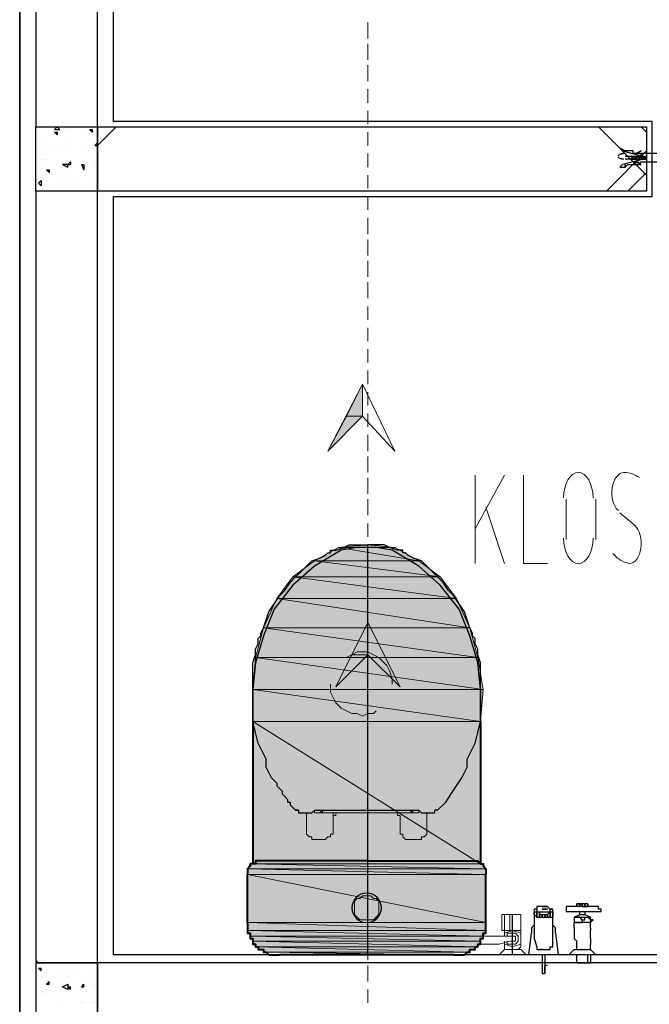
# Model space of a CAD drawing. Header units: millimetres. Extents: x 0 to 420, y 0 to 297.
# Tile 43 of 73: x 236 to 246, y 174 to 189. Entities that reach past the tile are written whole.
import ezdxf

# ---------------------------------------------------------------- set-up
doc = ezdxf.new("R2010")
doc.units = ezdxf.units.MM
doc.layers.add('FILL_000000', color=7, linetype='Continuous')
doc.layers.add('LINE_000000', color=7, linetype='Continuous')
doc.layers.add('FILL_FFFFFF', color=7, linetype='Continuous', true_color=0xffffff)
doc.layers.add('LINE_FFFFFF', color=7, linetype='Continuous', true_color=0xffffff)

msp = doc.modelspace()

# ---------------------------------------------------------------- hatches: boundary and pattern name
at = {"layer": 'FILL_000000'}
h = msp.add_hatch(color=7, dxfattribs=at)
h.dxf.hatch_style = 1
h.paths.add_polyline_path([(241.131, 183.515), (241.131, 183.007), (240.877, 183.007), (241.131, 183.515)])
h = msp.add_hatch(color=7, dxfattribs=at)
h.dxf.hatch_style = 1
h.paths.add_polyline_path([(241.131, 183.007), (240.877, 183.007), (240.58, 182.457), (241.131, 183.007)])
h = msp.add_hatch(color=7, dxfattribs=at)
h.dxf.hatch_style = 1
h.paths.add_polyline_path([(241.215, 179.747), (241.215, 179.239), (240.961, 179.239), (241.215, 179.747)])
h = msp.add_hatch(color=7, dxfattribs=at)
h.dxf.hatch_style = 1
h.paths.add_polyline_path([(241.215, 179.239), (240.961, 179.239), (240.707, 178.731), (241.215, 179.239)])
at = {"layer": 'FILL_FFFFFF'}
h = msp.add_hatch(color=7, dxfattribs=at)
h.dxf.hatch_style = 1
h.paths.add_polyline_path([(241.215, 180.975), (241.639, 180.933), (240.75, 180.933), (241.215, 180.975)])
h = msp.add_hatch(color=7, dxfattribs=at)
h.dxf.hatch_style = 1
h.paths.add_polyline_path([(240.75, 180.933), (242.02, 180.721), (240.369, 180.721), (240.75, 180.933)])
h = msp.add_hatch(color=7, dxfattribs=at)
h.dxf.hatch_style = 1
h.paths.add_polyline_path([(241.639, 180.933), (240.75, 180.933), (242.02, 180.721), (241.639, 180.933)])
h = msp.add_hatch(color=7, dxfattribs=at)
h.dxf.hatch_style = 1
h.paths.add_polyline_path([(240.369, 180.721), (242.358, 180.467), (240.03, 180.467), (240.369, 180.721)])
h = msp.add_hatch(color=7, dxfattribs=at)
h.dxf.hatch_style = 1
h.paths.add_polyline_path([(242.02, 180.721), (240.369, 180.721), (242.358, 180.467), (242.02, 180.721)])
h = msp.add_hatch(color=7, dxfattribs=at)
h.dxf.hatch_style = 1
h.paths.add_polyline_path([(240.03, 180.467), (242.612, 180.128), (239.776, 180.128), (240.03, 180.467)])
h = msp.add_hatch(color=7, dxfattribs=at)
h.dxf.hatch_style = 1
h.paths.add_polyline_path([(242.358, 180.467), (240.03, 180.467), (242.612, 180.128), (242.358, 180.467)])
h = msp.add_hatch(color=7, dxfattribs=at)
h.dxf.hatch_style = 1
h.paths.add_polyline_path([(239.776, 180.128), (242.824, 179.663), (239.564, 179.663), (239.776, 180.128)])
h = msp.add_hatch(color=7, dxfattribs=at)
h.dxf.hatch_style = 1
h.paths.add_polyline_path([(242.612, 180.128), (239.776, 180.128), (242.824, 179.663), (242.612, 180.128)])
h = msp.add_hatch(color=7, dxfattribs=at)
h.dxf.hatch_style = 1
h.paths.add_polyline_path([(239.564, 179.663), (242.951, 179.197), (239.437, 179.197), (239.564, 179.663)])
h = msp.add_hatch(color=7, dxfattribs=at)
h.dxf.hatch_style = 1
h.paths.add_polyline_path([(242.824, 179.663), (239.564, 179.663), (242.951, 179.197), (242.824, 179.663)])
h = msp.add_hatch(color=7, dxfattribs=at)
h.dxf.hatch_style = 1
h.paths.add_polyline_path([(239.437, 179.197), (243.036, 178.689), (239.395, 178.689), (239.437, 179.197)])
h = msp.add_hatch(color=7, dxfattribs=at)
h.dxf.hatch_style = 1
h.paths.add_polyline_path([(242.951, 179.197), (239.437, 179.197), (243.036, 178.689), (242.951, 179.197)])
h = msp.add_hatch(color=7, dxfattribs=at)
h.dxf.hatch_style = 1
h.paths.add_polyline_path([(243.036, 178.689), (239.395, 178.689), (242.993, 178.181), (243.036, 178.689)])
h = msp.add_hatch(color=7, dxfattribs=at)
h.dxf.hatch_style = 1
h.paths.add_polyline_path([(239.395, 178.689), (242.993, 178.181), (239.395, 178.181), (239.395, 178.689)])
h = msp.add_hatch(color=7, dxfattribs=at)
h.dxf.hatch_style = 1
h.paths.add_polyline_path([(242.993, 178.181), (239.395, 178.181), (242.993, 175.937), (242.993, 178.181)])
h = msp.add_hatch(color=7, dxfattribs=at)
h.dxf.hatch_style = 1
h.paths.add_polyline_path([(239.395, 178.181), (242.993, 175.937), (239.395, 175.937), (239.395, 178.181)])
h = msp.add_hatch(color=7, dxfattribs=at)
h.dxf.hatch_style = 1
h.paths.add_polyline_path([(239.31, 175.853), (243.078, 175.853), (239.353, 175.937), (239.31, 175.853)])
h = msp.add_hatch(color=7, dxfattribs=at)
h.dxf.hatch_style = 1
h.paths.add_polyline_path([(239.31, 175.768), (243.078, 175.768), (239.31, 175.853), (239.31, 175.768)])
h = msp.add_hatch(color=7, dxfattribs=at)
h.dxf.hatch_style = 1
h.paths.add_polyline_path([(243.078, 175.768), (239.31, 175.853), (243.078, 175.853), (243.078, 175.768)])
h = msp.add_hatch(color=7, dxfattribs=at)
h.dxf.hatch_style = 1
h.paths.add_polyline_path([(243.078, 175.853), (239.353, 175.937), (243.036, 175.937), (243.078, 175.853)])
h = msp.add_hatch(color=7, dxfattribs=at)
h.dxf.hatch_style = 1
h.paths.add_polyline_path([(239.31, 175.006), (243.078, 175.006), (239.31, 175.768), (239.31, 175.006)])
h = msp.add_hatch(color=7, dxfattribs=at)
h.dxf.hatch_style = 1
h.paths.add_polyline_path([(243.078, 175.006), (239.31, 175.768), (243.078, 175.768), (243.078, 175.006)])
h = msp.add_hatch(color=7, dxfattribs=at)
h.dxf.hatch_style = 1
h.paths.add_polyline_path([(239.31, 174.879), (243.078, 174.879), (239.31, 175.006), (239.31, 174.879)])
h = msp.add_hatch(color=7, dxfattribs=at)
h.dxf.hatch_style = 1
h.paths.add_polyline_path([(243.078, 174.879), (239.31, 175.006), (243.078, 175.006), (243.078, 174.879)])
h = msp.add_hatch(color=7, dxfattribs=at)
h.dxf.hatch_style = 1
h.paths.add_polyline_path([(239.353, 174.794), (243.036, 174.794), (239.31, 174.879), (239.353, 174.794)])
h = msp.add_hatch(color=7, dxfattribs=at)
h.dxf.hatch_style = 1
h.paths.add_polyline_path([(243.036, 174.794), (239.31, 174.879), (243.078, 174.879), (243.036, 174.794)])
h = msp.add_hatch(color=7, dxfattribs=at)
h.dxf.hatch_style = 1
h.paths.add_polyline_path([(239.395, 174.71), (242.993, 174.71), (239.353, 174.794), (239.395, 174.71)])
h = msp.add_hatch(color=7, dxfattribs=at)
h.dxf.hatch_style = 1
h.paths.add_polyline_path([(242.993, 174.71), (239.353, 174.794), (243.036, 174.794), (242.993, 174.71)])
h = msp.add_hatch(color=7, dxfattribs=at)
h.dxf.hatch_style = 1
h.paths.add_polyline_path([(239.437, 174.625), (242.951, 174.625), (239.395, 174.71), (239.437, 174.625)])
h = msp.add_hatch(color=7, dxfattribs=at)
h.dxf.hatch_style = 1
h.paths.add_polyline_path([(242.951, 174.625), (239.395, 174.71), (242.993, 174.71), (242.951, 174.625)])
h = msp.add_hatch(color=7, dxfattribs=at)
h.dxf.hatch_style = 1
h.paths.add_polyline_path([(239.607, 174.54), (242.782, 174.54), (239.437, 174.625), (239.607, 174.54)])
h = msp.add_hatch(color=7, dxfattribs=at)
h.dxf.hatch_style = 1
h.paths.add_polyline_path([(242.782, 174.54), (239.437, 174.625), (242.951, 174.625), (242.782, 174.54)])

# ---------------------------------------------------------------- linework, layer by layer
at = {"layer": 'LINE_000000', "lineweight": 25}
for p, q in [((235.712, 255.651), (235.712, 64.304)), ((235.712, 103.886), (235.712, 209.889)), ((236.262, 187.537), (236.305, 187.579)), ((236.262, 187.537), (236.347, 187.537)), ((236.262, 187.494), (236.305, 187.452)), ((236.262, 187.494), (236.305, 187.494)), ((236.305, 187.579), (236.347, 187.537)), ((236.305, 187.494), (236.305, 187.452)), ((236.432, 187.537), (236.432, 187.537)), ((236.516, 187.537), (236.516, 187.537)), ((236.686, 187.494), (236.686, 187.494)), ((236.813, 187.537), (236.855, 187.494)), ((236.813, 187.537), (236.855, 187.537)), ((236.855, 187.537), (236.855, 187.494)), ((236.855, 187.494), (236.855, 187.494)), ((236.94, 187.283), (237.236, 187.579)), ((236.94, 187.579), (236.94, 187.579)), ((245.618, 186.817), (244.856, 187.579)), ((245.618, 187.494), (245.533, 187.579)), ((235.966, 187.41), (235.966, 187.41)), ((236.093, 187.325), (236.093, 187.325)), ((236.432, 187.325), (236.432, 187.325)), ((236.897, 187.283), (236.94, 187.325)), ((236.897, 187.325), (236.897, 187.325)), ((236.093, 187.283), (236.093, 187.283)), ((236.22, 187.283), (236.22, 187.283)), ((236.305, 187.198), (236.305, 187.198)), ((236.474, 187.283), (236.474, 187.283)), ((236.474, 187.283), (236.474, 187.283)), ((236.686, 187.24), (236.686, 187.24)), ((236.728, 187.198), (236.728, 187.198)), ((236.855, 187.24), (236.855, 187.24)), ((236.855, 187.24), (236.855, 187.24)), ((236.897, 187.283), (236.94, 187.283)), ((236.897, 187.198), (236.897, 187.198)), ((244.983, 186.563), (245.618, 187.198)), ((236.093, 187.071), (236.093, 187.071)), ((236.135, 187.071), (236.135, 187.071)), ((236.135, 187.029), (236.135, 187.029)), ((236.474, 186.986), (236.516, 187.029)), ((236.474, 187.029), (236.474, 187.029)), ((236.516, 187.029), (236.516, 186.986)), ((245.406, 187.113), (245.279, 187.113)), ((245.364, 187.071), (245.279, 187.071)), ((245.364, 187.071), (245.364, 187.071)), ((245.364, 187.071), (245.406, 187.071)), ((245.406, 187.071), (245.406, 187.113)), ((245.406, 187.113), (245.406, 187.113)), ((245.406, 187.113), (245.406, 187.113)), ((245.406, 187.071), (245.449, 187.113)), ((245.406, 187.113), (245.406, 187.113)), ((245.449, 187.113), (245.406, 187.113)), ((245.406, 187.071), (245.406, 187.071)), ((245.406, 187.071), (245.406, 187.071)), ((245.406, 187.071), (245.406, 187.071)), ((245.406, 187.071), (245.449, 187.071)), ((245.449, 187.113), (245.449, 187.113)), ((245.491, 187.113), (245.449, 187.113)), ((245.449, 187.071), (245.449, 187.071)), ((245.449, 187.071), (245.449, 187.071)), ((245.449, 187.071), (245.491, 187.071)), ((245.491, 187.071), (245.533, 187.113)), ((245.491, 187.113), (245.491, 187.113)), ((245.533, 187.113), (245.491, 187.113)), ((245.491, 187.113), (245.491, 187.113)), ((245.491, 187.113), (245.491, 187.113)), ((245.491, 187.071), (245.491, 187.071)), ((245.491, 187.071), (245.533, 187.071)), ((245.491, 187.071), (245.491, 187.071)), ((245.491, 187.071), (245.491, 187.071)), ((245.491, 187.071), (245.491, 187.071)), ((245.533, 187.113), (245.533, 187.113)), ((245.533, 187.113), (245.533, 187.113)), ((245.533, 187.071), (245.533, 187.071)), ((245.533, 187.071), (245.533, 187.071)), ((245.533, 187.071), (245.533, 187.071)), ((245.533, 187.071), (245.576, 187.071)), ((245.576, 187.113), (245.576, 187.113)), ((245.618, 187.113), (245.576, 187.113)), ((245.576, 187.071), (245.576, 187.071)), ((245.576, 187.071), (245.618, 187.071)), ((245.618, 187.113), (245.618, 187.113)), ((245.618, 187.071), (245.618, 187.071)), ((245.618, 187.071), (245.618, 187.071)), ((236.135, 186.902), (236.178, 186.859)), ((236.135, 186.902), (236.178, 186.902)), ((236.178, 186.902), (236.178, 186.859)), ((236.432, 186.986), (236.432, 186.986)), ((236.474, 186.986), (236.516, 186.986)), ((236.559, 186.986), (236.559, 186.986)), ((236.686, 186.986), (236.728, 186.902)), ((236.686, 186.986), (236.728, 186.986)), ((236.728, 186.986), (236.728, 186.902)), ((236.855, 186.986), (236.855, 186.986)), ((236.897, 186.944), (236.897, 186.944)), ((245.322, 186.563), (245.618, 186.859)), ((236.008, 186.69), (236.051, 186.732)), ((236.051, 186.775), (236.051, 186.775)), ((236.051, 186.732), (236.051, 186.648)), ((236.093, 186.817), (236.093, 186.817)), ((236.135, 186.775), (236.135, 186.775)), ((236.347, 186.732), (236.347, 186.732)), ((236.389, 186.817), (236.389, 186.817)), ((236.474, 186.817), (236.474, 186.817)), ((236.474, 186.775), (236.474, 186.775)), ((236.855, 186.732), (236.855, 186.732)), ((236.855, 186.732), (236.855, 186.732)), ((236.897, 186.817), (236.897, 186.817)), ((236.008, 186.69), (236.051, 186.648)), ((236.601, 186.69), (236.601, 186.69)), ((236.94, 186.563), (236.94, 186.563)), ((241.215, 174.498), (241.215, 180.975)), ((242.993, 178.689), (242.951, 179.112)), ((242.993, 178.689), (242.993, 178.181)), ((240.115, 176.784), (240.072, 176.784)), ((240.072, 176.784), (240.072, 176.784)), ((240.157, 176.742), (240.157, 176.742)), ((240.157, 176.742), (240.326, 176.742)), ((242.02, 176.784), (242.062, 176.742)), ((242.062, 176.742), (242.231, 176.742)), ((242.062, 176.742), (242.062, 176.742)), ((242.231, 176.742), (242.231, 176.742)), ((242.274, 176.784), (242.274, 176.784)), ((242.316, 176.784), (242.274, 176.784)), ((242.274, 176.784), (242.274, 176.784)), ((242.274, 176.742), (242.274, 176.742)), ((243.84, 175.218), (243.84, 175.175)), ((243.882, 175.218), (243.882, 175.218)), ((243.925, 175.218), (243.925, 175.218)), ((243.967, 175.26), (243.967, 175.26)), ((243.967, 175.218), (243.967, 175.218)), ((243.967, 175.218), (243.967, 175.218)), ((244.009, 175.26), (244.009, 175.26)), ((244.052, 175.26), (244.009, 175.26)), ((244.009, 175.26), (244.009, 175.26)), ((244.009, 175.26), (244.052, 175.26)), ((244.009, 175.218), (244.009, 175.218)), ((244.009, 175.218), (244.009, 175.218)), ((244.009, 175.218), (244.009, 175.218)), ((244.009, 175.218), (244.009, 175.218)), ((244.052, 175.218), (244.009, 175.218)), ((244.009, 175.218), (244.009, 175.218)), ((244.009, 175.218), (244.052, 175.218)), ((244.052, 175.218), (244.009, 175.218)), ((244.009, 175.218), (244.009, 175.218)), ((244.009, 175.218), (244.052, 175.218)), ((244.052, 175.26), (244.052, 175.26)), ((244.052, 175.218), (244.052, 175.218)), ((244.052, 175.218), (244.052, 175.218)), ((244.136, 175.175), (244.136, 175.218)), ((244.136, 175.175), (244.136, 175.218)), ((244.136, 175.218), (244.136, 175.218)), ((244.517, 175.26), (244.517, 175.302)), ((244.517, 175.26), (244.517, 175.26)), ((244.687, 175.26), (244.517, 175.26)), ((244.687, 175.302), (244.687, 175.302)), ((244.687, 175.302), (244.687, 175.26)), ((244.687, 175.302), (244.687, 175.26)), ((243.501, 174.498), (243.501, 175.133)), ((243.84, 175.175), (243.84, 175.175)), ((243.84, 175.175), (243.84, 175.175)), ((243.84, 175.175), (243.84, 175.133)), ((243.84, 175.133), (243.84, 175.133)), ((243.84, 175.133), (243.84, 175.133)), ((243.84, 175.133), (243.84, 175.133)), ((244.136, 175.175), (244.136, 175.175)), ((244.136, 175.175), (244.136, 175.133)), ((244.136, 175.133), (244.136, 175.133)), ((244.898, 175.175), (244.348, 175.175)), ((244.348, 175.175), (244.348, 175.175)), ((244.475, 175.091), (244.729, 175.091)), ((244.475, 175.048), (244.475, 175.048)), ((244.517, 175.091), (244.517, 175.091)), ((244.56, 175.133), (244.56, 175.175)), ((244.602, 175.048), (244.602, 175.048)), ((244.602, 175.048), (244.602, 175.048)), ((244.644, 175.175), (244.644, 175.133)), ((244.729, 175.091), (244.729, 175.091)), ((244.729, 175.048), (244.729, 175.048)), ((244.898, 175.175), (244.898, 175.175)), ((244.898, 175.175), (244.898, 175.175)), ((244.475, 175.006), (244.475, 175.006)), ((244.475, 174.921), (244.475, 175.006)), ((244.729, 175.006), (244.475, 175.006)), ((244.475, 174.879), (244.475, 174.879)), ((244.687, 175.006), (244.687, 175.006)), ((244.729, 175.006), (244.729, 175.006)), ((244.729, 174.921), (244.729, 175.006)), ((244.729, 174.921), (244.729, 174.921)), ((244.729, 174.921), (244.729, 174.879)), ((244.729, 174.752), (244.729, 174.752)), ((244.729, 174.752), (244.729, 174.752)), ((243.882, 174.625), (243.882, 174.625)), ((243.882, 174.625), (243.882, 174.583)), ((243.967, 174.583), (243.925, 174.583)), ((243.925, 174.583), (243.925, 174.583)), ((243.925, 174.583), (243.925, 174.583)), ((244.052, 174.583), (244.052, 174.583)), ((244.052, 174.583), (244.052, 174.583)), ((244.052, 174.583), (244.052, 174.583)), ((244.052, 174.583), (244.094, 174.583)), ((244.052, 174.583), (244.052, 174.583)), ((244.475, 174.583), (244.475, 174.583)), ((244.517, 174.667), (244.517, 174.667)), ((244.517, 174.583), (244.517, 174.667)), ((244.729, 174.583), (244.729, 174.667)), ((244.729, 174.583), (244.729, 174.583)), ((236.008, 174.371), (235.966, 174.413)), ((243.967, 174.498), (243.967, 174.329)), ((244.009, 174.498), (244.009, 174.329)), ((244.39, 174.498), (244.39, 174.498)), ((244.814, 174.498), (244.39, 174.498)), ((244.39, 174.498), (244.39, 174.498)), ((244.517, 174.371), (244.517, 174.498)), ((244.687, 174.371), (244.687, 174.498)), ((244.856, 174.498), (244.814, 174.498)), ((244.856, 174.498), (244.856, 174.498)), ((244.856, 174.498), (244.856, 174.498)), ((236.008, 174.286), (236.051, 174.286)), ((236.008, 174.286), (236.051, 174.244)), ((236.051, 174.244), (236.051, 174.286)), ((236.601, 174.286), (236.601, 174.286)), ((243.967, 174.329), (243.967, 174.329)), ((243.967, 174.329), (243.967, 174.286)), ((243.967, 174.286), (243.967, 174.286)), ((243.967, 174.286), (243.967, 174.244)), ((244.009, 174.202), (244.009, 174.329)), ((244.009, 174.329), (244.009, 174.329)), ((244.009, 174.202), (244.009, 174.329)), ((244.009, 174.329), (244.009, 174.329)), ((244.052, 174.329), (244.009, 174.329)), ((244.009, 174.329), (244.009, 174.329)), ((244.052, 174.329), (244.009, 174.329)), ((244.009, 174.329), (244.009, 174.329)), ((244.009, 174.329), (244.009, 174.286)), ((244.009, 174.286), (244.009, 174.286)), ((244.009, 174.286), (244.009, 174.286)), ((244.009, 174.286), (244.009, 174.244)), ((244.052, 174.329), (244.052, 174.329)), ((244.517, 174.371), (244.729, 174.371)), ((244.517, 174.371), (244.517, 174.371)), ((236.051, 174.159), (236.051, 174.159)), ((236.093, 174.117), (236.093, 174.117)), ((236.135, 174.202), (236.135, 174.202)), ((236.347, 174.244), (236.347, 174.244)), ((236.389, 174.159), (236.389, 174.159)), ((236.474, 174.202), (236.474, 174.202)), ((236.474, 174.159), (236.474, 174.159)), ((236.855, 174.244), (236.855, 174.244)), ((236.855, 174.244), (236.855, 174.244)), ((236.897, 174.159), (236.897, 174.159)), ((243.967, 174.244), (243.967, 174.244)), ((243.967, 174.244), (243.967, 174.202)), ((243.967, 174.202), (243.967, 174.202)), ((243.967, 174.202), (244.009, 174.202)), ((244.009, 174.244), (244.009, 174.244)), ((244.009, 174.244), (244.009, 174.244)), ((244.009, 174.244), (244.009, 174.202)), ((244.009, 174.202), (244.009, 174.202)), ((244.009, 174.202), (244.009, 174.202)), ((244.009, 174.202), (244.009, 174.202)), ((236.135, 174.032), (236.178, 174.075)), ((236.135, 174.032), (236.178, 174.032)), ((236.135, 173.948), (236.135, 173.948)), ((236.178, 174.032), (236.178, 174.075)), ((236.432, 173.948), (236.432, 173.948)), ((236.474, 173.99), (236.516, 173.99)), ((236.474, 173.99), (236.516, 173.948)), ((236.474, 173.948), (236.474, 173.948)), ((236.516, 173.948), (236.516, 173.99)), ((236.559, 173.99), (236.559, 173.99)), ((236.686, 173.99), (236.728, 174.032)), ((236.686, 173.99), (236.728, 173.99)), ((236.728, 173.99), (236.728, 174.032)), ((236.855, 173.99), (236.855, 173.99)), ((236.897, 174.032), (236.897, 174.032)), ((236.093, 173.863), (236.093, 173.863)), ((236.135, 173.905), (236.135, 173.905)), ((236.305, 173.778), (236.305, 173.778)), ((236.686, 173.736), (236.686, 173.736)), ((236.728, 173.736), (236.728, 173.736)), ((236.855, 173.736), (236.855, 173.736)), ((236.855, 173.736), (236.855, 173.736)), ((236.897, 173.736), (236.897, 173.736))]:
    msp.add_line(p, q, dxfattribs=at)
at = {"layer": 'LINE_000000', "lineweight": 13}
for p, q in [((241.215, 189.23), (241.215, 188.976)), ((241.215, 188.891), (241.215, 188.637)), ((241.215, 188.553), (241.215, 188.299)), ((241.215, 188.172), (241.215, 187.96)), ((241.215, 187.833), (241.215, 187.621)), ((241.215, 187.494), (241.215, 187.283)), ((241.215, 187.156), (241.215, 186.944)), ((241.215, 186.817), (241.215, 186.605)), ((241.215, 186.478), (241.215, 186.267)), ((241.215, 186.14), (241.215, 185.886)), ((241.215, 185.801), (241.215, 185.547)), ((241.215, 185.462), (241.215, 185.208)), ((241.215, 185.124), (241.215, 184.87)), ((241.215, 184.743), (241.215, 184.531)), ((241.215, 184.404), (241.215, 184.192)), ((241.215, 184.065), (241.215, 183.854)), ((241.215, 183.727), (241.215, 183.515)), ((241.215, 183.388), (241.215, 183.176)), ((241.215, 183.049), (241.215, 182.838)), ((241.215, 182.711), (241.215, 182.457)), ((241.215, 182.372), (241.215, 182.118)), ((241.215, 182.033), (241.215, 181.779)), ((242.909, 180.679), (242.909, 182.076)), ((243.374, 182.076), (242.909, 181.229)), ((241.215, 181.695), (241.215, 181.441)), ((243.078, 181.568), (243.374, 180.679)), ((244.348, 181.06), (244.348, 181.695)), ((244.814, 181.695), (244.814, 181.06)), ((245.195, 181.483), (245.449, 181.271)), ((241.215, 181.314), (241.215, 181.102)), ((241.215, 180.975), (241.215, 180.763)), ((241.215, 180.975), (241.215, 180.975)), ((241.215, 180.636), (241.215, 180.425)), ((241.215, 180.298), (241.215, 180.086)), ((241.215, 179.959), (241.215, 179.747)), ((241.215, 179.62), (241.215, 179.409)), ((241.215, 179.282), (241.215, 179.028)), ((241.215, 178.943), (241.215, 178.689)), ((241.215, 178.604), (241.215, 178.35)), ((241.215, 177.758), (241.215, 177.504)), ((241.215, 177.377), (241.215, 177.165)), ((241.215, 177.038), (241.215, 176.826)), ((240.411, 176.742), (240.369, 176.742)), ((240.411, 176.742), (240.453, 176.742)), ((240.453, 176.742), (240.453, 176.742)), ((240.496, 176.742), (240.453, 176.742)), ((240.453, 176.742), (240.453, 176.742)), ((240.453, 176.742), (240.453, 176.742)), ((240.496, 176.742), (240.496, 176.784)), ((241.893, 176.742), (240.496, 176.742)), ((240.665, 176.699), (240.665, 176.742)), ((240.707, 176.742), (241.681, 176.742)), ((241.893, 176.784), (241.893, 176.742)), ((241.893, 176.742), (241.893, 176.742)), ((241.893, 176.742), (241.935, 176.742)), ((241.893, 176.742), (241.893, 176.742)), ((241.893, 176.742), (241.893, 176.742)), ((241.935, 176.742), (241.977, 176.742)), ((241.935, 176.742), (241.935, 176.742)), ((241.935, 176.742), (241.935, 176.742)), ((241.977, 176.742), (242.02, 176.742)), ((242.02, 176.784), (242.02, 176.742)), ((242.02, 176.742), (242.02, 176.742)), ((242.147, 176.742), (242.147, 176.742)), ((240.665, 176.699), (240.665, 176.445)), ((241.215, 176.699), (241.215, 176.488)), ((240.369, 176.318), (240.369, 176.318)), ((240.369, 176.318), (240.369, 176.318)), ((241.215, 176.361), (241.215, 176.149)), ((241.808, 176.318), (241.85, 176.318)), ((241.85, 176.318), (241.85, 176.318)), ((241.215, 176.022), (241.215, 175.81)), ((241.215, 175.683), (241.215, 175.472)), ((241.215, 175.345), (241.215, 175.091)), ((241.215, 175.006), (241.215, 174.752)), ((243.628, 174.879), (243.332, 174.879)), ((243.374, 174.879), (243.374, 174.794)), ((243.459, 174.879), (243.459, 174.879)), ((243.459, 174.879), (243.501, 174.879)), ((243.501, 174.879), (243.501, 174.879)), ((243.628, 174.625), (243.628, 174.879)), ((241.215, 174.667), (241.215, 174.413)), ((242.993, 174.667), (242.951, 174.667)), ((243.374, 174.583), (243.29, 174.498)), ((243.374, 174.583), (243.374, 174.583)), ((243.374, 174.583), (243.374, 174.583)), ((243.628, 174.583), (243.374, 174.583)), ((243.713, 174.498), (243.628, 174.583)), ((243.628, 174.583), (243.628, 174.583)), ((243.247, 174.498), (243.247, 174.498)), ((243.29, 174.498), (243.247, 174.498)), ((243.713, 174.498), (243.247, 174.498)), ((243.713, 174.498), (243.713, 174.498)), ((243.713, 174.498), (243.713, 174.498)), ((241.215, 174.329), (241.215, 174.075)), ((241.215, 173.948), (241.215, 173.736))]:
    msp.add_line(p, q, dxfattribs=at)
at = {"layer": 'LINE_000000', "lineweight": 40}
for p, q in [((239.395, 178.181), (239.395, 175.937)), ((242.993, 178.181), (242.993, 175.937)), ((239.31, 175.006), (239.31, 175.768)), ((243.078, 175.006), (243.078, 175.768)), ((242.57, 174.498), (239.818, 174.498))]:
    msp.add_line(p, q, dxfattribs=at)
at = {"layer": 'LINE_000000', "lineweight": 5}
msp.add_line((247.1, 174.498), (240.115, 174.498), dxfattribs=at)
at = {"layer": 'LINE_000000', "lineweight": 25}
for points in [[(237.194, 186.478), (245.703, 186.478), (245.703, 187.664), (237.194, 187.664), (237.194, 212.386)], [(245.787, 187.156), (245.576, 187.156), (245.533, 187.156), (245.533, 187.113), (245.533, 187.156), (245.491, 187.156), (245.449, 187.156), (245.406, 187.156), (245.406, 187.198), (245.364, 187.198), (245.322, 187.198), (245.279, 187.198), (245.195, 187.24), (245.237, 187.198), (245.576, 187.113), (245.618, 187.113), (245.618, 187.071), (245.618, 187.071), (245.576, 187.071), (245.237, 186.986), (245.195, 186.944), (245.279, 186.944), (245.279, 186.986), (245.279, 186.944), (245.322, 186.986), (245.364, 186.986), (245.406, 186.986), (245.449, 186.986), (245.449, 187.029), (245.491, 187.029), (245.491, 186.986), (245.533, 187.029), (245.576, 187.029), (245.787, 187.029)], [(245.252, 187.156), (245.24, 187.155), (245.228, 187.153), (245.217, 187.15), (245.205, 187.146), (245.194, 187.141), (245.184, 187.136), (245.174, 187.129), (245.164, 187.122)], [(245.164, 187.105), (245.174, 187.097), (245.184, 187.091), (245.194, 187.085), (245.205, 187.081), (245.217, 187.077), (245.228, 187.074), (245.24, 187.072), (245.252, 187.071)], [(245.449, 187.071), (245.449, 187.113), (245.449, 187.071), (245.491, 187.113)], [(245.449, 186.986), (245.533, 186.986), (245.449, 187.029)], [(245.491, 187.113), (245.491, 187.071), (245.533, 187.113)], [(245.533, 187.113), (245.533, 187.071), (245.576, 187.113)], [(245.576, 187.071), (245.576, 187.113), (245.533, 187.113)], [(261.197, 186.478), (261.197, 174.498), (237.194, 174.498), (237.194, 186.478)], [(239.691, 177.292), (239.607, 177.461), (239.607, 177.588), (239.564, 177.673), (239.48, 177.842), (239.437, 178.012), (239.395, 178.181), (239.395, 178.393), (239.395, 178.562), (239.395, 178.774), (239.395, 178.943), (239.395, 179.028), (239.395, 179.112), (239.437, 179.239), (239.437, 179.324), (239.48, 179.409), (239.48, 179.493), (239.522, 179.536), (239.522, 179.578), (239.564, 179.663), (239.607, 179.79), (239.649, 179.917), (239.734, 180.044), (239.818, 180.171), (239.903, 180.255), (239.988, 180.382), (240.072, 180.467), (240.115, 180.509), (240.157, 180.552), (240.242, 180.636), (240.326, 180.721), (240.453, 180.763), (240.538, 180.806), (240.58, 180.848), (240.623, 180.848), (240.623, 180.89), (240.707, 180.89), (240.834, 180.933), (240.919, 180.975), (241.004, 180.975), (241.088, 180.975), (241.215, 180.975)], [(242.316, 176.784), (242.443, 176.911), (242.528, 177.038), (242.612, 177.165), (242.697, 177.292), (242.782, 177.461), (242.782, 177.588), (242.824, 177.673), (242.909, 177.842), (242.951, 178.012), (242.993, 178.181), (242.993, 178.393), (242.993, 178.562), (242.993, 178.774), (242.993, 178.943), (242.993, 179.028), (242.993, 179.112), (242.951, 179.239), (242.951, 179.324), (242.909, 179.409), (242.909, 179.493), (242.866, 179.536), (242.866, 179.578), (242.824, 179.663), (242.782, 179.79), (242.739, 179.917), (242.655, 180.044), (242.57, 180.171), (242.485, 180.255), (242.401, 180.382), (242.316, 180.467), (242.274, 180.509), (242.231, 180.552), (242.147, 180.636), (242.062, 180.721), (241.935, 180.763), (241.85, 180.806), (241.808, 180.848), (241.766, 180.848), (241.766, 180.89), (241.681, 180.89), (241.554, 180.933), (241.469, 180.975), (241.385, 180.975), (241.3, 180.975), (241.215, 180.975)], [(242.951, 179.112), (242.824, 179.536), (242.655, 179.959), (242.358, 180.34), (242.02, 180.636), (241.808, 180.763), (241.596, 180.89), (241.342, 180.933), (241.046, 180.933), (240.792, 180.89), (240.58, 180.763), (240.369, 180.636), (240.03, 180.34), (239.734, 179.959), (239.564, 179.536), (239.437, 179.112)], [(239.437, 179.112), (239.395, 178.689), (239.395, 178.181)], [(239.691, 177.292), (239.734, 177.25), (239.776, 177.207), (239.776, 177.165), (239.818, 177.123), (239.861, 177.08), (239.861, 177.038), (239.903, 176.996), (239.945, 176.953), (239.945, 176.911), (239.988, 176.911), (239.988, 176.869), (240.03, 176.826), (240.072, 176.784), (240.115, 176.784), (240.115, 176.742), (240.157, 176.742)], [(240.326, 176.742), (240.326, 176.742), (240.369, 176.784)], [(240.369, 176.784), (240.411, 176.784), (240.792, 176.784), (241.215, 176.784), (241.639, 176.784), (241.85, 176.784), (241.893, 176.784), (241.935, 176.784), (241.977, 176.784), (242.02, 176.784)], [(242.231, 176.742), (242.274, 176.742), (242.274, 176.784)], [(243.882, 175.218), (243.84, 175.218), (243.84, 175.175)], [(244.136, 175.218), (244.094, 175.218), (244.052, 175.26), (244.009, 175.26), (243.967, 175.26), (243.925, 175.26), (243.882, 175.26), (243.882, 175.218)], [(243.882, 175.218), (243.882, 175.175), (243.925, 175.175), (243.967, 175.175), (244.009, 175.175), (244.052, 175.175), (244.094, 175.175), (244.094, 175.218), (244.136, 175.218)], [(244.39, 175.26), (244.348, 175.26), (244.348, 175.218), (244.348, 175.175)], [(244.517, 175.26), (244.475, 175.26), (244.433, 175.26), (244.39, 175.26)], [(244.687, 175.302), (244.644, 175.302), (244.602, 175.302), (244.56, 175.302), (244.517, 175.302)], [(244.687, 175.302), (244.517, 175.302), (244.517, 175.26)], [(244.898, 175.175), (244.898, 175.218), (244.856, 175.218), (244.856, 175.26), (244.814, 175.26), (244.771, 175.26), (244.729, 175.26), (244.687, 175.26)], [(243.84, 175.175), (243.882, 175.175), (243.925, 175.175), (243.925, 175.133), (244.009, 175.133), (244.052, 175.133), (244.094, 175.175), (244.136, 175.175)], [(243.84, 175.175), (243.882, 175.175), (243.925, 175.175), (243.925, 175.133), (244.009, 175.133), (244.052, 175.133), (244.094, 175.175), (244.136, 175.175)], [(243.84, 175.133), (243.84, 175.175), (243.84, 175.133), (243.84, 175.175)], [(243.84, 175.133), (243.882, 175.091), (243.925, 175.091), (244.009, 175.091), (244.052, 175.091), (244.094, 175.091), (244.136, 175.091), (244.136, 175.133)], [(243.84, 175.133), (243.84, 175.006), (243.84, 174.879), (243.84, 174.752), (243.882, 174.625)], [(243.84, 175.133), (243.882, 175.091), (243.925, 175.091), (244.009, 175.091), (244.052, 175.091), (244.094, 175.091), (244.136, 175.091), (244.136, 175.133)], [(244.136, 175.133), (244.136, 175.175), (244.136, 175.133), (244.136, 175.175), (244.136, 175.091), (244.136, 175.175), (244.136, 175.091)], [(244.136, 174.625), (244.136, 174.752), (244.136, 174.879), (244.136, 175.006), (244.136, 175.133)], [(244.475, 175.091), (244.56, 175.133), (244.644, 175.133), (244.729, 175.091)], [(244.517, 175.091), (244.475, 175.091), (244.475, 175.048)], [(244.475, 175.091), (244.475, 175.048), (244.475, 175.006)], [(244.475, 175.048), (244.475, 175.006), (244.517, 175.006), (244.56, 175.006), (244.602, 175.006), (244.602, 175.048)], [(244.602, 175.048), (244.56, 175.091), (244.517, 175.091)], [(244.602, 175.048), (244.644, 175.048), (244.644, 175.091), (244.687, 175.091), (244.729, 175.048)], [(244.687, 175.006), (244.644, 175.006), (244.602, 175.006), (244.602, 175.048)], [(244.729, 175.048), (244.729, 175.006), (244.687, 175.006)], [(244.729, 175.006), (244.771, 175.048), (244.729, 175.048), (244.729, 175.091)], [(243.84, 174.964), (243.798, 174.921), (243.798, 174.879), (243.798, 174.837)], [(244.179, 174.837), (244.179, 174.879), (244.179, 174.921), (244.136, 174.964)], [(244.475, 174.921), (244.475, 174.879), (244.475, 174.837), (244.475, 174.794), (244.475, 174.752)], [(244.729, 174.752), (244.729, 174.794), (244.729, 174.837), (244.729, 174.879)], [(244.179, 174.837), (244.221, 174.498), (243.755, 174.498), (243.798, 174.837)], [(244.517, 174.667), (244.517, 174.71), (244.475, 174.752)], [(244.729, 174.752), (244.729, 174.71), (244.729, 174.667)], [(243.882, 174.583), (243.925, 174.583), (243.967, 174.583), (244.009, 174.583), (244.052, 174.583)], [(243.925, 174.583), (243.967, 174.583), (244.009, 174.583), (244.052, 174.583)], [(244.094, 174.583), (244.094, 174.625), (244.136, 174.625)], [(244.856, 174.498), (244.39, 174.498), (244.475, 174.583)], [(244.475, 174.583), (244.729, 174.583), (244.814, 174.498)], [(244.729, 174.498), (244.729, 174.371), (244.687, 174.371), (244.517, 174.371), (244.517, 174.498)]]:
    msp.add_lwpolyline(points, dxfattribs=at)
for points in [[(235.966, 187.579), (236.94, 187.579), (236.94, 199.898), (235.966, 199.898), (235.966, 187.579)], [(236.94, 186.563), (235.966, 186.563), (235.966, 187.579), (236.94, 187.579), (236.94, 186.563)], [(245.618, 187.579), (245.618, 186.563), (236.94, 186.563), (236.94, 187.579), (245.618, 187.579)], [(245.449, 187.156), (245.533, 187.198), (245.449, 187.156)], [(245.406, 187.113), (245.364, 187.071), (245.406, 187.113)], [(245.618, 187.113), (245.576, 187.071), (245.618, 187.113)], [(236.389, 186.986), (236.474, 186.944), (236.474, 186.986), (236.389, 186.986)], [(235.966, 174.371), (236.94, 174.371), (236.94, 186.563), (235.966, 186.563), (235.966, 174.371)], [(240.961, 175.239), (240.966, 175.192), (240.98, 175.148), (241.001, 175.109), (241.03, 175.074), (241.064, 175.046), (241.104, 175.024), (241.147, 175.011), (241.194, 175.006), (241.241, 175.011), (241.285, 175.024), (241.324, 175.046), (241.359, 175.074), (241.387, 175.109), (241.409, 175.148), (241.422, 175.192), (241.427, 175.239), (241.422, 175.286), (241.409, 175.329), (241.387, 175.369), (241.359, 175.403), (241.324, 175.432), (241.285, 175.453), (241.241, 175.467), (241.194, 175.472), (241.147, 175.467), (241.104, 175.453), (241.064, 175.432), (241.03, 175.403), (241.001, 175.369), (240.98, 175.329), (240.966, 175.286), (240.961, 175.239)], [(244.009, 175.26), (243.967, 175.26), (244.009, 175.26)], [(244.009, 175.218), (243.967, 175.218), (244.009, 175.218)], [(244.009, 175.218), (243.967, 175.218), (244.009, 175.218)], [(244.009, 175.218), (243.967, 175.218), (244.009, 175.218)], [(244.009, 175.218), (243.967, 175.218), (244.009, 175.218)], [(244.517, 175.26), (244.517, 175.302), (244.602, 175.302), (244.602, 175.26), (244.687, 175.26), (244.687, 175.302), (244.602, 175.302), (244.602, 175.26), (244.517, 175.26)], [(244.56, 175.26), (244.56, 175.302), (244.56, 175.26), (244.56, 175.302), (244.56, 175.26), (244.56, 175.302), (244.56, 175.26)], [(244.602, 175.26), (244.602, 175.302), (244.602, 175.26), (244.602, 175.302), (244.602, 175.26), (244.602, 175.302), (244.602, 175.26)], [(244.644, 175.26), (244.644, 175.302), (244.644, 175.26), (244.644, 175.302), (244.644, 175.26), (244.644, 175.302), (244.644, 175.26)], [(243.882, 175.091), (243.882, 175.175), (243.882, 175.091), (243.882, 175.175), (243.882, 175.091), (243.882, 175.175), (243.882, 175.091)], [(243.925, 175.091), (243.925, 175.133), (243.925, 175.091), (243.925, 175.133), (243.925, 175.091), (243.925, 175.175), (243.925, 175.091)], [(243.967, 175.091), (243.967, 175.133), (243.967, 175.091), (243.967, 175.133), (243.967, 175.091), (243.967, 175.133), (243.967, 175.091)], [(244.009, 175.091), (244.009, 175.133), (244.009, 175.091), (244.009, 175.133), (244.009, 175.091), (244.009, 175.133), (244.009, 175.091)], [(244.052, 175.091), (244.052, 175.133), (244.052, 175.091), (244.052, 175.133), (244.052, 175.091), (244.052, 175.133), (244.052, 175.091)], [(244.094, 175.091), (244.094, 175.175), (244.094, 175.091), (244.094, 175.175), (244.094, 175.091), (244.094, 175.175), (244.094, 175.091)], [(236.94, 174.371), (235.966, 174.371), (235.966, 173.397), (236.94, 173.397), (236.94, 174.371)], [(261.281, 173.397), (261.281, 174.371), (236.94, 174.371), (236.94, 173.397), (261.281, 173.397)], [(236.389, 173.99), (236.474, 174.032), (236.474, 173.948), (236.389, 173.99)]]:
    msp.add_lwpolyline(points, close=True, dxfattribs=at)
at = {"layer": 'LINE_000000', "lineweight": 13}
for points in [[(241.639, 182.457), (241.131, 183.007), (240.58, 182.457), (241.131, 183.515), (241.639, 182.457)], [(241.723, 178.731), (241.215, 179.239), (240.707, 178.731), (241.215, 179.747), (241.723, 178.731)], [(241.215, 175.429), (241.173, 175.429), (241.131, 175.429), (241.088, 175.387), (241.046, 175.387), (241.004, 175.345), (241.004, 175.302), (241.004, 175.26), (241.004, 175.218), (241.004, 175.175), (241.004, 175.133), (241.046, 175.091), (241.088, 175.048), (241.131, 175.048), (241.173, 175.048), (241.215, 175.048), (241.258, 175.048), (241.3, 175.048), (241.342, 175.091), (241.385, 175.133), (241.385, 175.175), (241.385, 175.218), (241.385, 175.26), (241.385, 175.302), (241.385, 175.345), (241.342, 175.387), (241.3, 175.387), (241.258, 175.429), (241.215, 175.429)]]:
    msp.add_lwpolyline(points, close=True, dxfattribs=at)
at = {"layer": 'LINE_000000', "lineweight": 0}
for points in [[(241.131, 183.515), (241.131, 183.007), (240.877, 183.007), (241.131, 183.515)], [(241.131, 183.007), (240.877, 183.007), (240.58, 182.457), (241.131, 183.007)], [(241.215, 179.747), (241.215, 179.239), (240.961, 179.239), (241.215, 179.747)], [(241.215, 179.239), (240.961, 179.239), (240.707, 178.731), (241.215, 179.239)]]:
    msp.add_lwpolyline(points, close=True, dxfattribs=at)
at = {"layer": 'LINE_000000', "lineweight": 13}
for points in [[(243.671, 182.076), (243.671, 180.679), (244.052, 180.679)], [(244.771, 181.716), (244.767, 181.797), (244.753, 181.872), (244.732, 181.941), (244.703, 182), (244.669, 182.049), (244.629, 182.086), (244.585, 182.11), (244.539, 182.118), (244.492, 182.11), (244.448, 182.086), (244.408, 182.049), (244.374, 182), (244.345, 181.941), (244.324, 181.872), (244.31, 181.797), (244.306, 181.716)], [(245.257, 182.118), (245.225, 182.113), (245.194, 182.1), (245.166, 182.078), (245.14, 182.049), (245.117, 182.014), (245.098, 181.972), (245.083, 181.925), (245.073, 181.874), (245.068, 181.82), (245.069, 181.767), (245.075, 181.716), (245.085, 181.667), (245.101, 181.622), (245.121, 181.581), (245.144, 181.546), (245.172, 181.517)], [(245.505, 182.039), (245.476, 182.057), (245.447, 182.072), (245.417, 182.086), (245.387, 182.097), (245.356, 182.106), (245.326, 182.112), (245.295, 182.116), (245.264, 182.118)], [(245.344, 180.679), (245.376, 180.683), (245.407, 180.697), (245.435, 180.719), (245.461, 180.748), (245.484, 180.783), (245.503, 180.825), (245.518, 180.872), (245.528, 180.923), (245.533, 180.977), (245.532, 181.03), (245.526, 181.081), (245.516, 181.13), (245.5, 181.175), (245.48, 181.216), (245.457, 181.251), (245.429, 181.279)], [(244.306, 181.081), (244.31, 181), (244.324, 180.924), (244.345, 180.856), (244.374, 180.796), (244.408, 180.747), (244.448, 180.71), (244.492, 180.687), (244.539, 180.679), (244.585, 180.687), (244.629, 180.71), (244.669, 180.747), (244.703, 180.796), (244.732, 180.856), (244.753, 180.924), (244.767, 181), (244.771, 181.081)], [(245.085, 180.839), (245.116, 180.805), (245.149, 180.774), (245.183, 180.748), (245.218, 180.725), (245.253, 180.707), (245.29, 180.694), (245.327, 180.684), (245.364, 180.679)], [(241.596, 178.774), (241.596, 178.858), (241.554, 178.985), (241.512, 179.07), (241.469, 179.112), (241.385, 179.197), (241.3, 179.239), (241.215, 179.282), (241.131, 179.282), (241.046, 179.282), (240.961, 179.239), (240.877, 179.197)], [(240.623, 178.774), (240.623, 178.731), (240.623, 178.647), (240.665, 178.562), (240.707, 178.477), (240.792, 178.393), (240.877, 178.35), (240.961, 178.308), (241.046, 178.308), (241.131, 178.266), (241.215, 178.308), (241.3, 178.308), (241.342, 178.35)], [(241.215, 178.266), (241.215, 178.054), (241.215, 177.842)], [(240.242, 176.445), (240.242, 176.699), (240.242, 176.742)], [(240.369, 176.784), (240.369, 176.742), (240.411, 176.742)], [(241.935, 176.742), (241.893, 176.784), (240.496, 176.784), (240.453, 176.742)], [(240.665, 176.699), (240.707, 176.699), (240.707, 176.742)], [(241.681, 176.742), (241.681, 176.699), (241.723, 176.699), (241.723, 176.657)], [(242.147, 176.742), (242.147, 176.699), (242.147, 176.445)], [(241.723, 176.657), (241.723, 176.445), (241.723, 176.403), (241.766, 176.403), (241.766, 176.361), (241.808, 176.318)], [(240.538, 176.318), (240.538, 176.318), (240.369, 176.318), (240.326, 176.318), (240.326, 176.361), (240.284, 176.361), (240.242, 176.403), (240.242, 176.445)], [(240.538, 176.318), (240.58, 176.361), (240.623, 176.361), (240.623, 176.403), (240.665, 176.403), (240.665, 176.445)], [(241.85, 176.318), (241.85, 176.318), (242.02, 176.318), (242.062, 176.318), (242.062, 176.361), (242.104, 176.361), (242.147, 176.403), (242.147, 176.445)], [(243.374, 175.133), (243.332, 175.133), (243.332, 174.879)], [(243.628, 175.133), (243.544, 175.133), (243.501, 175.133), (243.417, 175.133), (243.374, 175.133), (243.374, 174.879)], [(243.501, 175.133), (243.501, 175.133), (243.459, 175.133), (243.459, 174.879)], [(243.501, 174.879), (243.501, 175.091), (243.501, 175.133)], [(243.628, 175.133), (243.628, 175.133), (243.628, 174.879)], [(243.628, 175.133), (243.628, 175.133), (243.628, 174.879)], [(243.374, 174.794), (243.374, 174.837), (243.501, 174.879), (243.628, 174.837), (243.628, 174.667), (243.501, 174.625), (243.374, 174.667)], [(243.459, 174.794), (243.29, 174.794), (243.163, 174.794), (243.078, 174.794), (243.036, 174.794)], [(243.417, 174.71), (243.417, 174.667), (243.459, 174.667), (243.501, 174.667), (243.544, 174.667), (243.586, 174.71), (243.586, 174.752), (243.586, 174.794), (243.544, 174.837), (243.501, 174.837), (243.459, 174.837), (243.417, 174.837), (243.417, 174.794)], [(243.459, 174.71), (243.501, 174.71), (243.544, 174.71), (243.544, 174.752), (243.544, 174.794), (243.501, 174.794), (243.459, 174.794)], [(243.459, 174.71), (243.29, 174.667), (243.163, 174.667), (243.078, 174.667), (243.036, 174.667), (242.993, 174.667)], [(243.374, 174.71), (243.374, 174.625), (243.374, 174.583)], [(243.586, 174.583), (243.586, 174.583), (243.628, 174.625)]]:
    msp.add_lwpolyline(points, dxfattribs=at)
at = {"layer": 'LINE_000000', "lineweight": 40}
for points in [[(241.215, 175.98), (239.522, 175.98), (239.48, 175.98), (239.437, 175.98), (239.437, 175.937), (239.395, 175.937), (239.353, 175.937), (239.353, 175.895), (239.31, 175.853), (239.31, 175.81), (239.31, 175.768)], [(241.215, 175.98), (242.866, 175.98), (242.909, 175.98), (242.951, 175.98), (242.993, 175.937), (243.036, 175.937), (243.036, 175.895), (243.078, 175.853), (243.078, 175.81), (243.078, 175.768)], [(239.31, 175.006), (239.31, 174.964), (239.31, 174.921), (239.31, 174.879), (239.31, 174.837), (239.353, 174.837), (239.353, 174.794), (239.353, 174.752), (239.395, 174.752), (239.395, 174.71), (239.395, 174.667), (239.437, 174.667), (239.437, 174.625), (239.48, 174.625), (239.48, 174.583), (239.522, 174.583), (239.564, 174.583), (239.564, 174.54), (239.607, 174.54), (239.649, 174.498), (239.691, 174.498), (239.734, 174.498), (239.776, 174.498), (239.818, 174.498)], [(242.57, 174.498), (242.612, 174.498), (242.655, 174.498), (242.697, 174.498), (242.739, 174.498), (242.782, 174.54), (242.824, 174.54), (242.824, 174.583), (242.866, 174.583), (242.909, 174.583), (242.909, 174.625), (242.951, 174.625), (242.951, 174.667), (242.993, 174.667), (242.993, 174.71), (242.993, 174.752), (243.036, 174.752), (243.036, 174.794), (243.036, 174.837), (243.078, 174.837), (243.078, 174.879), (243.078, 174.921), (243.078, 174.964), (243.078, 175.006)]]:
    msp.add_lwpolyline(points, dxfattribs=at)
at = {"layer": 'LINE_FFFFFF', "lineweight": 0}
for points in [[(241.215, 180.975), (241.639, 180.933), (240.75, 180.933), (241.215, 180.975)], [(240.75, 180.933), (242.02, 180.721), (240.369, 180.721), (240.75, 180.933)], [(241.639, 180.933), (240.75, 180.933), (242.02, 180.721), (241.639, 180.933)], [(240.369, 180.721), (242.358, 180.467), (240.03, 180.467), (240.369, 180.721)], [(242.02, 180.721), (240.369, 180.721), (242.358, 180.467), (242.02, 180.721)], [(240.03, 180.467), (242.612, 180.128), (239.776, 180.128), (240.03, 180.467)], [(242.358, 180.467), (240.03, 180.467), (242.612, 180.128), (242.358, 180.467)], [(239.776, 180.128), (242.824, 179.663), (239.564, 179.663), (239.776, 180.128)], [(242.612, 180.128), (239.776, 180.128), (242.824, 179.663), (242.612, 180.128)], [(239.564, 179.663), (242.951, 179.197), (239.437, 179.197), (239.564, 179.663)], [(242.824, 179.663), (239.564, 179.663), (242.951, 179.197), (242.824, 179.663)], [(239.437, 179.197), (243.036, 178.689), (239.395, 178.689), (239.437, 179.197)], [(242.951, 179.197), (239.437, 179.197), (243.036, 178.689), (242.951, 179.197)], [(243.036, 178.689), (239.395, 178.689), (242.993, 178.181), (243.036, 178.689)], [(239.395, 178.689), (242.993, 178.181), (239.395, 178.181), (239.395, 178.689)], [(242.993, 178.181), (239.395, 178.181), (242.993, 175.937), (242.993, 178.181)], [(239.395, 178.181), (242.993, 175.937), (239.395, 175.937), (239.395, 178.181)], [(239.31, 175.853), (243.078, 175.853), (239.353, 175.937), (239.31, 175.853)], [(239.31, 175.768), (243.078, 175.768), (239.31, 175.853), (239.31, 175.768)], [(243.078, 175.768), (239.31, 175.853), (243.078, 175.853), (243.078, 175.768)], [(243.078, 175.853), (239.353, 175.937), (243.036, 175.937), (243.078, 175.853)], [(239.31, 175.006), (243.078, 175.006), (239.31, 175.768), (239.31, 175.006)], [(243.078, 175.006), (239.31, 175.768), (243.078, 175.768), (243.078, 175.006)], [(239.31, 174.879), (243.078, 174.879), (239.31, 175.006), (239.31, 174.879)], [(243.078, 174.879), (239.31, 175.006), (243.078, 175.006), (243.078, 174.879)], [(239.353, 174.794), (243.036, 174.794), (239.31, 174.879), (239.353, 174.794)], [(243.036, 174.794), (239.31, 174.879), (243.078, 174.879), (243.036, 174.794)], [(239.395, 174.71), (242.993, 174.71), (239.353, 174.794), (239.395, 174.71)], [(242.993, 174.71), (239.353, 174.794), (243.036, 174.794), (242.993, 174.71)], [(239.437, 174.625), (242.951, 174.625), (239.395, 174.71), (239.437, 174.625)], [(242.951, 174.625), (239.395, 174.71), (242.993, 174.71), (242.951, 174.625)], [(239.607, 174.54), (242.782, 174.54), (239.437, 174.625), (239.607, 174.54)], [(242.782, 174.54), (239.437, 174.625), (242.951, 174.625), (242.782, 174.54)]]:
    msp.add_lwpolyline(points, close=True, dxfattribs=at)
for points in [[(242.993, 175.937), (239.395, 175.937), (243.036, 175.937)], [(242.57, 174.498), (239.607, 174.54), (242.782, 174.54)]]:
    msp.add_lwpolyline(points, dxfattribs=at)

doc.saveas('drawing.dxf')
